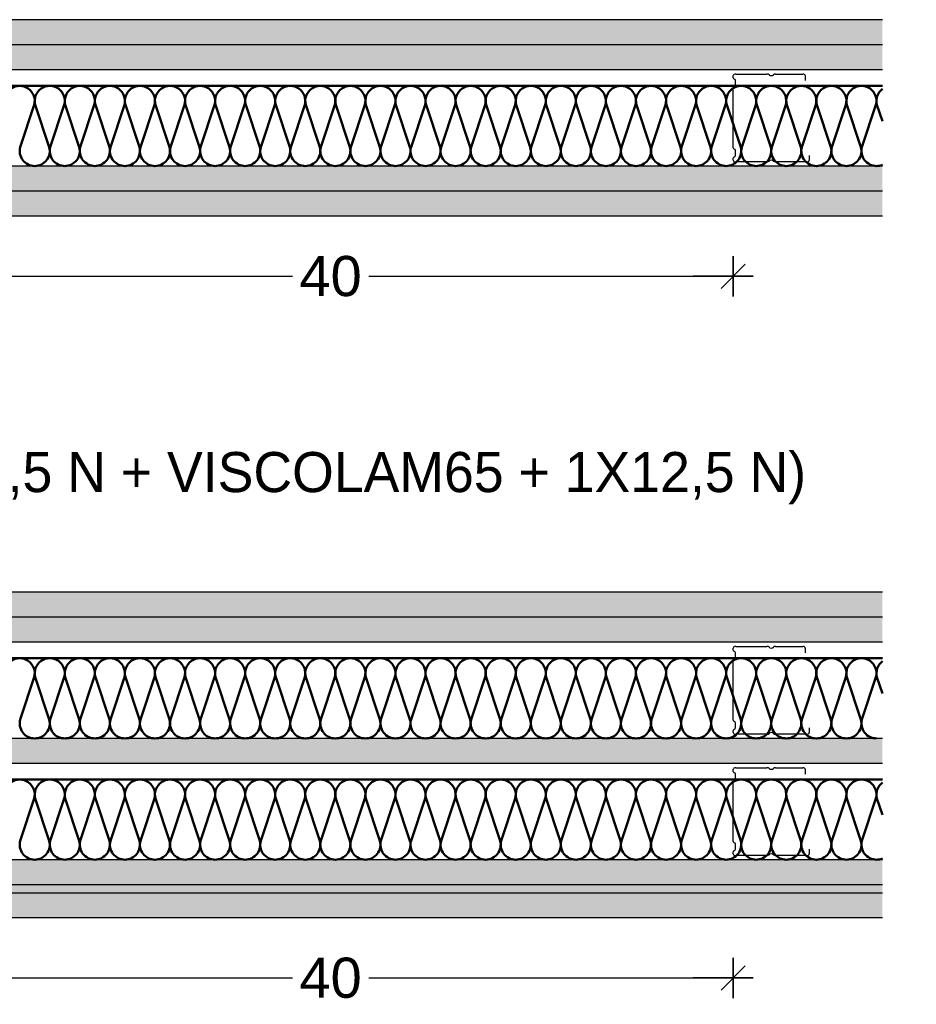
# Model space of a CAD drawing. Header units: metres. Extents: x -1 to 461, y -6 to 31.
# Tile 23 of 25: x 457.759 to 458.206, y 9.389 to 9.88. Entities that reach past the tile are written whole.
import ezdxf

# ---------------------------------------------------------------- set-up
doc = ezdxf.new("R2010")
doc.units = ezdxf.units.M
doc.header["$PDMODE"] = 65
doc.linetypes.add('CONTINUA', pattern=[0])
doc.linetypes.add('PUNKT', pattern=[6.35, 0, -6.35])
doc.layers.add('LEGENDA TABIQUERIA', color=7, linetype='CONTINUA', lineweight=25)
doc.styles.add('ARIAL', font='arial.ttf')
doc.styles.add('Century Gothic', font='txt')
doc.dimstyles.new('DIMSTYLE_3', dxfattribs={"dimtxt": 0.02, "dimasz": 0.02, "dimexe": 0, "dimexo": 1e-06, "dimgap": 0.01, "dimtad": 0, "dimdec": 0, "dimlfac": 100, "dimrnd": 1, "dimzin": 4, "dimdsep": 46, "dimtxsty": 'ARIAL', "dimblk1": 'ALL_ML_STRICH', "dimblk2": 'ALL_ML_STRICH', "dimsah": 1, "dimcen": 0, "dimse1": 1, "dimse2": 1, "dimclrd": 2, "dimclre": 2, "dimclrt": 2, "dimadec": 0, "dimazin": 0, "dimtfac": 1, "dimtdec": 0, "dimtix": 1, "dimtmove": 2, "dimatfit": 3, "dimfxl": 0, "dimtzin": 0, "dimlwd": 0, "dimlwe": 35, "dimarcsym": 0})

# ---------------------------------------------------------------- blocks, each defined once
blk = doc.blocks.new('ALL_ML_STRICH')
at = {"color": 0, "linetype": 'ByBlock', "lineweight": -2}
for p, q in [((0, -0.5), (0, 0.5)), ((-0.3, -0.3), (0.3, 0.3)), ((-1, 0), (0.5, 0))]:
    blk.add_line(p, q, dxfattribs=at)
blk = doc.blocks.new('*D8')
at = {"layer": 'DEFPOINTS', "color": 2, "linetype": 'CONTINUA', "lineweight": 35, "transparency": 33554687}
for p in [(457.7148093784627, 9.835063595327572), (458.1148093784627, 9.836010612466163), (457.7148093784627, 9.75243809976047)]:
    blk.add_point(p, dxfattribs=at)
at = {"layer": 'LEGENDA TABIQUERIA', "color": 2, "linetype": 'CONTINUA', "lineweight": -2, "transparency": 33554687}
for p, q in [((457.7148093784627, 9.75243809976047), (457.8949389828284, 9.75243809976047)), ((457.9329389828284, 9.75243809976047), (458.1148093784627, 9.75243809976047))]:
    blk.add_line(p, q, dxfattribs=at)
at = {"layer": 'LEGENDA TABIQUERIA', "color": 2, "linetype": 'CONTINUA', "lineweight": 35, "transparency": 33554687, "xscale": 0.02, "yscale": 0.02, "zscale": 0.02, "rotation": 180}
blk.add_blockref('ALL_ML_STRICH', (457.7148093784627, 9.75243809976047), dxfattribs=at)
at = {"layer": 'LEGENDA TABIQUERIA', "color": 2, "linetype": 'CONTINUA', "lineweight": 35, "transparency": 33554687, "xscale": 0.02, "yscale": 0.02, "zscale": 0.02}
blk.add_blockref('ALL_ML_STRICH', (458.1148093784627, 9.75243809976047), dxfattribs=at)
at = {"layer": 'LEGENDA TABIQUERIA', "color": 2, "linetype": 'CONTINUA', "lineweight": 35, "transparency": 33554687, "insert": (457.9139389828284, 9.752438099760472), "char_height": 0.02, "width": 0.04, "attachment_point": 5, "style": 'ARIAL'}
blk.add_mtext('\\A1;{40}', dxfattribs=at)
blk = doc.blocks.new('*D10')
at = {"layer": 'DEFPOINTS', "color": 2, "linetype": 'CONTINUA', "lineweight": 35, "transparency": 33554687}
for p in [(457.7148093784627, 9.485063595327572), (458.1148093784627, 9.486010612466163), (457.7148093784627, 9.40243809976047)]:
    blk.add_point(p, dxfattribs=at)
at = {"layer": 'LEGENDA TABIQUERIA', "color": 2, "linetype": 'CONTINUA', "lineweight": -2, "transparency": 33554687}
for p, q in [((457.7148093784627, 9.40243809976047), (457.8949389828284, 9.40243809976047)), ((457.9329389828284, 9.40243809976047), (458.1148093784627, 9.40243809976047))]:
    blk.add_line(p, q, dxfattribs=at)
at = {"layer": 'LEGENDA TABIQUERIA', "color": 2, "linetype": 'CONTINUA', "lineweight": 35, "transparency": 33554687, "xscale": 0.02, "yscale": 0.02, "zscale": 0.02, "rotation": 180}
blk.add_blockref('ALL_ML_STRICH', (457.7148093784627, 9.40243809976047), dxfattribs=at)
at = {"layer": 'LEGENDA TABIQUERIA', "color": 2, "linetype": 'CONTINUA', "lineweight": 35, "transparency": 33554687, "xscale": 0.02, "yscale": 0.02, "zscale": 0.02}
blk.add_blockref('ALL_ML_STRICH', (458.1148093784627, 9.40243809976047), dxfattribs=at)
at = {"layer": 'LEGENDA TABIQUERIA', "color": 2, "linetype": 'CONTINUA', "lineweight": 35, "transparency": 33554687, "insert": (457.9139389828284, 9.402438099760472), "char_height": 0.02, "width": 0.04, "attachment_point": 5, "style": 'ARIAL'}
blk.add_mtext('\\A1;{40}', dxfattribs=at)

msp = doc.modelspace()

# ---------------------------------------------------------------- hatches: boundary and pattern name
at = {"layer": 'LEGENDA TABIQUERIA', "linetype": 'CONTINUA', "lineweight": 25, "true_color": 0xc4ffff, "transparency": 33554687}
for points in [[(457.2383459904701, 9.867938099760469), (458.1892727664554, 9.867938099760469), (458.1892727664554, 9.88043809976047), (457.2383459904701, 9.88043809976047)], [(457.2383459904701, 9.85543809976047), (458.1892727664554, 9.85543809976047), (458.1892727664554, 9.867938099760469), (457.2383459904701, 9.867938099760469)], [(457.2383459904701, 9.80743809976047), (457.2383459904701, 9.79493809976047), (458.1892727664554, 9.79493809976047), (458.1892727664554, 9.80743809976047)], [(457.2383459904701, 9.79493809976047), (457.2383459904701, 9.78243809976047), (458.1892727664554, 9.78243809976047), (458.1892727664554, 9.79493809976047)], [(457.2383459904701, 9.58243809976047), (458.1892727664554, 9.58243809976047), (458.1892727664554, 9.59493809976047), (457.2383459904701, 9.59493809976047)], [(457.2383459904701, 9.569938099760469), (458.1892727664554, 9.569938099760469), (458.1892727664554, 9.58243809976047), (457.2383459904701, 9.58243809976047)], [(457.2383459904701, 9.46143809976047), (457.2383459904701, 9.44893809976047), (458.1892727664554, 9.44893809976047), (458.1892727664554, 9.46143809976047)], [(457.2383459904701, 9.444938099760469), (457.2383459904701, 9.43243809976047), (458.1892727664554, 9.43243809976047), (458.1892727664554, 9.444938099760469)]]:
    msp.add_hatch(color=7, dxfattribs=at).paths.add_polyline_path(points)
at = {"layer": 'LEGENDA TABIQUERIA', "linetype": 'PUNKT', "lineweight": 25, "true_color": 0xc4ffff, "transparency": 33554687}
msp.add_hatch(color=7, dxfattribs=at).paths.add_polyline_path([(457.2383459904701, 9.50943809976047), (458.1892727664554, 9.50943809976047), (458.1892727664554, 9.521938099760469), (457.2383459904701, 9.521938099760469)])
at = {"layer": 'LEGENDA TABIQUERIA', "linetype": 'CONTINUA', "lineweight": 25, "transparency": 33554687}
msp.add_hatch(color=220, dxfattribs=at).paths.add_polyline_path([(457.2383459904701, 9.44893809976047), (457.2383459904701, 9.444938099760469), (458.1892727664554, 9.444938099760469), (458.1892727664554, 9.44893809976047)])

# ---------------------------------------------------------------- linework, layer by layer
at = {"layer": 'LEGENDA TABIQUERIA', "color": 7, "linetype": 'CONTINUA', "lineweight": 25, "transparency": 33554687}
for p, q in [((458.1892727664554, 9.88043809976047), (457.2383459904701, 9.88043809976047)), ((458.1892727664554, 9.867938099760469), (457.2383459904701, 9.867938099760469)), ((458.1892727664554, 9.85543809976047), (457.2383459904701, 9.85543809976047)), ((458.1148093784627, 9.851497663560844), (458.1148093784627, 9.852523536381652)), ((458.1160593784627, 9.853344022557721), (458.1316443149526, 9.853344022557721)), ((458.1359744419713, 9.853344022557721), (458.1495544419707, 9.853344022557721)), ((458.1508044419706, 9.852523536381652), (458.1508044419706, 9.850140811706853)), ((458.1158973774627, 9.847636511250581), (458.1158973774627, 9.850143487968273)), ((458.1148093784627, 9.816593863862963), (458.1148093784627, 9.846282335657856)), ((458.1158973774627, 9.812732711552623), (458.1158973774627, 9.815239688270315)), ((458.1528093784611, 9.812735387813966), (458.1528093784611, 9.810352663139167)), ((458.1148093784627, 9.810352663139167), (458.1148093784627, 9.811378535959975)), ((458.1316443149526, 9.809532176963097), (458.1160593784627, 9.809532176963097)), ((458.1515593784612, 9.809532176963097), (458.1359744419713, 9.809532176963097)), ((458.1892727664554, 9.80743809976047), (457.2383459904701, 9.80743809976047)), ((458.1892727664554, 9.79493809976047), (457.2383459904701, 9.79493809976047)), ((458.1892727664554, 9.78243809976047), (457.2383459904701, 9.78243809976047)), ((458.1892727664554, 9.59493809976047), (457.2383459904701, 9.59493809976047)), ((458.1892727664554, 9.58243809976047), (457.2383459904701, 9.58243809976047)), ((458.1892727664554, 9.569938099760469), (457.2383459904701, 9.569938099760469)), ((458.1160593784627, 9.567844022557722), (458.1316443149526, 9.567844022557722)), ((458.1359744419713, 9.567844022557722), (458.1495544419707, 9.567844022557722)), ((458.1148093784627, 9.565997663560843), (458.1148093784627, 9.567023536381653)), ((458.1158973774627, 9.56213651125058), (458.1158973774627, 9.564643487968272)), ((458.1508044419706, 9.567023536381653), (458.1508044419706, 9.564640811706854)), ((458.1148093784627, 9.531093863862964), (458.1148093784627, 9.560782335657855)), ((458.1158973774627, 9.527232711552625), (458.1158973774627, 9.529739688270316)), ((458.1148093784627, 9.524852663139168), (458.1148093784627, 9.525878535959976)), ((458.1316443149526, 9.524032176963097), (458.1160593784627, 9.524032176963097)), ((458.1515593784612, 9.524032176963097), (458.1359744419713, 9.524032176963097)), ((458.1528093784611, 9.527235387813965), (458.1528093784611, 9.524852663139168)), ((458.1892727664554, 9.521938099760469), (457.2383459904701, 9.521938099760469)), ((458.1892727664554, 9.50943809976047), (457.2383459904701, 9.50943809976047)), ((458.1148093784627, 9.505497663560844), (458.1148093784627, 9.506523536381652)), ((458.1158973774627, 9.501636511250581), (458.1158973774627, 9.504143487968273)), ((458.1160593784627, 9.50734402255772), (458.1316443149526, 9.50734402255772)), ((458.1359744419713, 9.50734402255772), (458.1495544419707, 9.50734402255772)), ((458.1508044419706, 9.506523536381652), (458.1508044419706, 9.504140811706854)), ((458.1148093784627, 9.470593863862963), (458.1148093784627, 9.500282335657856)), ((458.1158973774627, 9.466732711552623), (458.1158973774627, 9.469239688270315)), ((458.1148093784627, 9.464352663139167), (458.1148093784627, 9.465378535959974)), ((458.1528093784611, 9.466735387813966), (458.1528093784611, 9.464352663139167)), ((458.1892727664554, 9.46143809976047), (457.2383459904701, 9.46143809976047)), ((458.1316443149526, 9.463532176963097), (458.1160593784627, 9.463532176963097)), ((458.1515593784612, 9.463532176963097), (458.1359744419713, 9.463532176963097)), ((458.1892727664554, 9.44893809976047), (457.2383459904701, 9.44893809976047)), ((457.2383459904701, 9.444938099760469), (458.1892727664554, 9.444938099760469)), ((458.1892727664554, 9.43243809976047), (457.2383459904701, 9.43243809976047))]:
    msp.add_line(p, q, dxfattribs=at)
at = {"layer": 'LEGENDA TABIQUERIA', "color": 7, "linetype": 'PUNKT', "lineweight": 25, "transparency": 33554687}
for p, q in [((457.2383459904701, 9.84846804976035), (458.1892727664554, 9.84846804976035)), ((457.2383459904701, 9.844648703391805), (458.1892727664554, 9.844648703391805)), ((457.2383459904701, 9.818227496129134), (458.1892727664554, 9.818227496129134)), ((457.2383459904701, 9.81440814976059), (458.1892727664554, 9.81440814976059)), ((457.2383459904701, 9.56296804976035), (458.1892727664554, 9.56296804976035)), ((457.2383459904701, 9.559148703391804), (458.1892727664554, 9.559148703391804)), ((457.2383459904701, 9.532727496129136), (458.1892727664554, 9.532727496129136)), ((457.2383459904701, 9.52890814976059), (458.1892727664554, 9.52890814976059)), ((457.2383459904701, 9.502468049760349), (458.1892727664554, 9.502468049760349)), ((457.2383459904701, 9.498648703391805), (458.1892727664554, 9.498648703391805)), ((457.2383459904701, 9.472227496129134), (458.1892727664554, 9.472227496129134)), ((457.2383459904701, 9.46840814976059), (458.1892727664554, 9.46840814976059))]:
    msp.add_line(p, q, dxfattribs=at)
at = {"layer": 'LEGENDA TABIQUERIA', "color": 202, "linetype": 'CONTINUA', "lineweight": 50, "transparency": 33554687}
for p, q in [((458.1892727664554, 9.84743809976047), (457.2383459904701, 9.84743809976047)), ((457.7590649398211, 9.816879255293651), (457.7660538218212, 9.837996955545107)), ((457.7665649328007, 9.837996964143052), (457.7735538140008, 9.816879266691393)), ((457.7740649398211, 9.816879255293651), (457.7810538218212, 9.837996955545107)), ((457.7815649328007, 9.837996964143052), (457.7885538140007, 9.816879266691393)), ((457.7890649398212, 9.816879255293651), (457.7960538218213, 9.837996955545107)), ((457.7965649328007, 9.837996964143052), (457.8035538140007, 9.816879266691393)), ((457.8040649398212, 9.816879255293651), (457.8110538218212, 9.837996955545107)), ((457.8115649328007, 9.837996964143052), (457.8185538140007, 9.816879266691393)), ((457.8190649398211, 9.816879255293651), (457.8260538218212, 9.837996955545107)), ((457.8265649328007, 9.837996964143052), (457.8335538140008, 9.816879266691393)), ((457.8340649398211, 9.816879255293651), (457.8410538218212, 9.837996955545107)), ((457.8415649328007, 9.837996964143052), (457.8485538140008, 9.816879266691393)), ((457.8490649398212, 9.816879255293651), (457.8560538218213, 9.837996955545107)), ((457.8565649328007, 9.837996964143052), (457.8635538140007, 9.816879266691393)), ((457.8640649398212, 9.816879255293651), (457.8710538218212, 9.837996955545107)), ((457.8715649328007, 9.837996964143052), (457.8785538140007, 9.816879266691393)), ((457.8790649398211, 9.816879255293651), (457.8860538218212, 9.837996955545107)), ((457.8865649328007, 9.837996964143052), (457.8935538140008, 9.816879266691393)), ((457.8940649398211, 9.816879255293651), (457.9010538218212, 9.837996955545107)), ((457.9015649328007, 9.837996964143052), (457.9085538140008, 9.816879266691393)), ((457.9090649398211, 9.816879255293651), (457.9160538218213, 9.837996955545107)), ((457.9165649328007, 9.837996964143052), (457.9235538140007, 9.816879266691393)), ((457.9240649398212, 9.816879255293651), (457.9310538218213, 9.837996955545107)), ((457.9315649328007, 9.837996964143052), (457.9385538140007, 9.816879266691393)), ((457.9390649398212, 9.816879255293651), (457.9460538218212, 9.837996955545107)), ((457.9465649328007, 9.837996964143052), (457.9535538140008, 9.816879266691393)), ((457.9540649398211, 9.816879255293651), (457.9610538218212, 9.837996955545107)), ((457.9615649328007, 9.837996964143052), (457.9685538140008, 9.816879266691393)), ((457.9690649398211, 9.816879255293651), (457.9760538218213, 9.837996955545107)), ((457.9765649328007, 9.837996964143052), (457.9835538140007, 9.816879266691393)), ((457.9840649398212, 9.816879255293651), (457.9910538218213, 9.837996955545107)), ((457.9915649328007, 9.837996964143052), (457.9985538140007, 9.816879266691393)), ((457.9990649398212, 9.816879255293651), (458.0060538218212, 9.837996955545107)), ((458.0065649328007, 9.837996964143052), (458.0135538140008, 9.816879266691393)), ((458.0140649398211, 9.816879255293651), (458.0210538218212, 9.837996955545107)), ((458.0215649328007, 9.837996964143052), (458.0285538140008, 9.816879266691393)), ((458.0290649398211, 9.816879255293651), (458.0360538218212, 9.837996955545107)), ((458.0365649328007, 9.837996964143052), (458.0435538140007, 9.816879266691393)), ((458.0440649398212, 9.816879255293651), (458.0510538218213, 9.837996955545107)), ((458.0515649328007, 9.837996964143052), (458.0585538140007, 9.816879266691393)), ((458.0590649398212, 9.816879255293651), (458.0660538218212, 9.837996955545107)), ((458.0665649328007, 9.837996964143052), (458.0735538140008, 9.816879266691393)), ((458.0740649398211, 9.816879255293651), (458.0810538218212, 9.837996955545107)), ((458.0815649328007, 9.837996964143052), (458.0885538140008, 9.816879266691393)), ((458.0890649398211, 9.816879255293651), (458.0960538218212, 9.837996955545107)), ((458.0965649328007, 9.837996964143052), (458.1035538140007, 9.816879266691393)), ((458.1040649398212, 9.816879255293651), (458.1110538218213, 9.837996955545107)), ((458.1115649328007, 9.837996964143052), (458.1185538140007, 9.816879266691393)), ((458.1190649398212, 9.816879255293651), (458.1260538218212, 9.837996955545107)), ((458.1265649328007, 9.837996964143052), (458.1335538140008, 9.816879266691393)), ((458.1340649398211, 9.816879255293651), (458.1410538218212, 9.837996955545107)), ((458.1415649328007, 9.837996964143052), (458.1485538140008, 9.816879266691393)), ((458.1490649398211, 9.816879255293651), (458.1560538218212, 9.837996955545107)), ((458.1565649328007, 9.837996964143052), (458.1635538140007, 9.816879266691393)), ((458.1640649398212, 9.816879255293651), (458.1710538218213, 9.837996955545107)), ((458.1715649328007, 9.837996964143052), (458.1785538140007, 9.816879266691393)), ((458.1790649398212, 9.816879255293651), (458.1860538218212, 9.837996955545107)), ((458.1865649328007, 9.837996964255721), (458.1892727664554, 9.829814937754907)), ((458.1892727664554, 9.56193809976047), (457.2383459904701, 9.56193809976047)), ((457.7590649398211, 9.53137925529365), (457.7660538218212, 9.552496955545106)), ((457.7665649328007, 9.552496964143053), (457.7735538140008, 9.531379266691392)), ((457.7740649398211, 9.53137925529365), (457.7810538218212, 9.552496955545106)), ((457.7815649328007, 9.552496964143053), (457.7885538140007, 9.531379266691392)), ((457.7890649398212, 9.53137925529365), (457.7960538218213, 9.552496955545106)), ((457.7965649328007, 9.552496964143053), (457.8035538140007, 9.531379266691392)), ((457.8040649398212, 9.53137925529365), (457.8110538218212, 9.552496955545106)), ((457.8115649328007, 9.552496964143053), (457.8185538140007, 9.531379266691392)), ((457.8190649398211, 9.53137925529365), (457.8260538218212, 9.552496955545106)), ((457.8265649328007, 9.552496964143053), (457.8335538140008, 9.531379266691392)), ((457.8340649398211, 9.53137925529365), (457.8410538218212, 9.552496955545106)), ((457.8415649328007, 9.552496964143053), (457.8485538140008, 9.531379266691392)), ((457.8490649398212, 9.53137925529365), (457.8560538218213, 9.552496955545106)), ((457.8565649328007, 9.552496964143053), (457.8635538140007, 9.531379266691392)), ((457.8640649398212, 9.53137925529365), (457.8710538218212, 9.552496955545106)), ((457.8715649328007, 9.552496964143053), (457.8785538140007, 9.531379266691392)), ((457.8790649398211, 9.53137925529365), (457.8860538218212, 9.552496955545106)), ((457.8865649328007, 9.552496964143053), (457.8935538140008, 9.531379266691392)), ((457.8940649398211, 9.53137925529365), (457.9010538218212, 9.552496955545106)), ((457.9015649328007, 9.552496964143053), (457.9085538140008, 9.531379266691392)), ((457.9090649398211, 9.53137925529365), (457.9160538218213, 9.552496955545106)), ((457.9165649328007, 9.552496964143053), (457.9235538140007, 9.531379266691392)), ((457.9240649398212, 9.53137925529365), (457.9310538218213, 9.552496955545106)), ((457.9315649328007, 9.552496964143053), (457.9385538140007, 9.531379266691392)), ((457.9390649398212, 9.53137925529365), (457.9460538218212, 9.552496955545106)), ((457.9465649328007, 9.552496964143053), (457.9535538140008, 9.531379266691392)), ((457.9540649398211, 9.53137925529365), (457.9610538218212, 9.552496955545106)), ((457.9615649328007, 9.552496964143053), (457.9685538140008, 9.531379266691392)), ((457.9690649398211, 9.53137925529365), (457.9760538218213, 9.552496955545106)), ((457.9765649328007, 9.552496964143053), (457.9835538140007, 9.531379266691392)), ((457.9840649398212, 9.53137925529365), (457.9910538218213, 9.552496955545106)), ((457.9915649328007, 9.552496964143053), (457.9985538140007, 9.531379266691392)), ((457.9990649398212, 9.53137925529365), (458.0060538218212, 9.552496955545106)), ((458.0065649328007, 9.552496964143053), (458.0135538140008, 9.531379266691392)), ((458.0140649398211, 9.53137925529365), (458.0210538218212, 9.552496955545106)), ((458.0215649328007, 9.552496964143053), (458.0285538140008, 9.531379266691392)), ((458.0290649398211, 9.53137925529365), (458.0360538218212, 9.552496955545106)), ((458.0365649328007, 9.552496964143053), (458.0435538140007, 9.531379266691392)), ((458.0440649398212, 9.53137925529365), (458.0510538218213, 9.552496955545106)), ((458.0515649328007, 9.552496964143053), (458.0585538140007, 9.531379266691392)), ((458.0590649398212, 9.53137925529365), (458.0660538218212, 9.552496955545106)), ((458.0665649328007, 9.552496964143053), (458.0735538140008, 9.531379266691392)), ((458.0740649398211, 9.53137925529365), (458.0810538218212, 9.552496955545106)), ((458.0815649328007, 9.552496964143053), (458.0885538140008, 9.531379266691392)), ((458.0890649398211, 9.53137925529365), (458.0960538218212, 9.552496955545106)), ((458.0965649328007, 9.552496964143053), (458.1035538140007, 9.531379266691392)), ((458.1040649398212, 9.53137925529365), (458.1110538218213, 9.552496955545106)), ((458.1115649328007, 9.552496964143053), (458.1185538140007, 9.531379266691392)), ((458.1190649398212, 9.53137925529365), (458.1260538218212, 9.552496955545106)), ((458.1265649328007, 9.552496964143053), (458.1335538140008, 9.531379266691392)), ((458.1340649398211, 9.53137925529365), (458.1410538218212, 9.552496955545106)), ((458.1415649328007, 9.552496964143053), (458.1485538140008, 9.531379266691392)), ((458.1490649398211, 9.53137925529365), (458.1560538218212, 9.552496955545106)), ((458.1565649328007, 9.552496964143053), (458.1635538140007, 9.531379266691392)), ((458.1640649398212, 9.53137925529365), (458.1710538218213, 9.552496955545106)), ((458.1715649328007, 9.552496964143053), (458.1785538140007, 9.531379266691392)), ((458.1790649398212, 9.53137925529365), (458.1860538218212, 9.552496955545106)), ((458.1865649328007, 9.55249696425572), (458.1892727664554, 9.544314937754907)), ((458.1892727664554, 9.50143809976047), (457.2383459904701, 9.50143809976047)), ((457.7590649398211, 9.470879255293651), (457.7660538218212, 9.491996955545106)), ((457.7665649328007, 9.491996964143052), (457.7735538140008, 9.470879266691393)), ((457.7740649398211, 9.470879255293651), (457.7810538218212, 9.491996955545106)), ((457.7815649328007, 9.491996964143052), (457.7885538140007, 9.470879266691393)), ((457.7890649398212, 9.470879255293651), (457.7960538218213, 9.491996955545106)), ((457.7965649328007, 9.491996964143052), (457.8035538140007, 9.470879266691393)), ((457.8040649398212, 9.470879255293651), (457.8110538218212, 9.491996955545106)), ((457.8115649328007, 9.491996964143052), (457.8185538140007, 9.470879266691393)), ((457.8190649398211, 9.470879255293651), (457.8260538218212, 9.491996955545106)), ((457.8265649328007, 9.491996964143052), (457.8335538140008, 9.470879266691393)), ((457.8340649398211, 9.470879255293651), (457.8410538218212, 9.491996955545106)), ((457.8415649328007, 9.491996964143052), (457.8485538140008, 9.470879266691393)), ((457.8490649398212, 9.470879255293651), (457.8560538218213, 9.491996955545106)), ((457.8565649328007, 9.491996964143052), (457.8635538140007, 9.470879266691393)), ((457.8640649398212, 9.470879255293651), (457.8710538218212, 9.491996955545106)), ((457.8715649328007, 9.491996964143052), (457.8785538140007, 9.470879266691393)), ((457.8790649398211, 9.470879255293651), (457.8860538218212, 9.491996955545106)), ((457.8865649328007, 9.491996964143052), (457.8935538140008, 9.470879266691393)), ((457.8940649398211, 9.470879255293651), (457.9010538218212, 9.491996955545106)), ((457.9015649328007, 9.491996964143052), (457.9085538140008, 9.470879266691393)), ((457.9090649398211, 9.470879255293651), (457.9160538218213, 9.491996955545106)), ((457.9165649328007, 9.491996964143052), (457.9235538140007, 9.470879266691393)), ((457.9240649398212, 9.470879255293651), (457.9310538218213, 9.491996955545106)), ((457.9315649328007, 9.491996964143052), (457.9385538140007, 9.470879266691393)), ((457.9390649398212, 9.470879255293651), (457.9460538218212, 9.491996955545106)), ((457.9465649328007, 9.491996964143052), (457.9535538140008, 9.470879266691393)), ((457.9540649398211, 9.470879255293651), (457.9610538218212, 9.491996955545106)), ((457.9615649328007, 9.491996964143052), (457.9685538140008, 9.470879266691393)), ((457.9690649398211, 9.470879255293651), (457.9760538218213, 9.491996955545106)), ((457.9765649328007, 9.491996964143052), (457.9835538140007, 9.470879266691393)), ((457.9840649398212, 9.470879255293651), (457.9910538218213, 9.491996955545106)), ((457.9915649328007, 9.491996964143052), (457.9985538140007, 9.470879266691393)), ((457.9990649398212, 9.470879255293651), (458.0060538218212, 9.491996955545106)), ((458.0065649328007, 9.491996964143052), (458.0135538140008, 9.470879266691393)), ((458.0140649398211, 9.470879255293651), (458.0210538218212, 9.491996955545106)), ((458.0215649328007, 9.491996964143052), (458.0285538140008, 9.470879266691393)), ((458.0290649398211, 9.470879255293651), (458.0360538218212, 9.491996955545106)), ((458.0365649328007, 9.491996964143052), (458.0435538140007, 9.470879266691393)), ((458.0440649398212, 9.470879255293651), (458.0510538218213, 9.491996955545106)), ((458.0515649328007, 9.491996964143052), (458.0585538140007, 9.470879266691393)), ((458.0590649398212, 9.470879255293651), (458.0660538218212, 9.491996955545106)), ((458.0665649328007, 9.491996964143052), (458.0735538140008, 9.470879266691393)), ((458.0740649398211, 9.470879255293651), (458.0810538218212, 9.491996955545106)), ((458.0815649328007, 9.491996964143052), (458.0885538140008, 9.470879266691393)), ((458.0890649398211, 9.470879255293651), (458.0960538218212, 9.491996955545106)), ((458.0965649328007, 9.491996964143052), (458.1035538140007, 9.470879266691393)), ((458.1040649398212, 9.470879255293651), (458.1110538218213, 9.491996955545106)), ((458.1115649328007, 9.491996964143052), (458.1185538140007, 9.470879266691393)), ((458.1190649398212, 9.470879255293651), (458.1260538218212, 9.491996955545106)), ((458.1265649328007, 9.491996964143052), (458.1335538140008, 9.470879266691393)), ((458.1340649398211, 9.470879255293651), (458.1410538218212, 9.491996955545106)), ((458.1415649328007, 9.491996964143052), (458.1485538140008, 9.470879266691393)), ((458.1490649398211, 9.470879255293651), (458.1560538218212, 9.491996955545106)), ((458.1565649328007, 9.491996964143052), (458.1635538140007, 9.470879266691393)), ((458.1640649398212, 9.470879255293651), (458.1710538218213, 9.491996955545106)), ((458.1715649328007, 9.491996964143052), (458.1785538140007, 9.470879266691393)), ((458.1790649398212, 9.470879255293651), (458.1860538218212, 9.491996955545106)), ((458.1865649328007, 9.491996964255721), (458.1892727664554, 9.483814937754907))]:
    msp.add_line(p, q, dxfattribs=at)
for centre, start, end in [((457.7588093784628, 9.839938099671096), 344.99998999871, 194.9999420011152), ((457.7738093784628, 9.839938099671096), 344.99998999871, 194.9999420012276), ((457.7888093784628, 9.839938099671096), 344.99998999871, 194.9999420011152), ((457.8038093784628, 9.839938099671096), 344.99998999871, 194.9999420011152), ((457.8188093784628, 9.839938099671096), 344.99998999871, 194.9999420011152), ((457.8338093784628, 9.839938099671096), 344.99998999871, 194.9999420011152), ((457.8488093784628, 9.839938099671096), 344.99998999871, 194.9999420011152), ((457.8638093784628, 9.839938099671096), 344.99998999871, 194.9999420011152), ((457.8788093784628, 9.839938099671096), 344.99998999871, 194.9999420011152), ((457.8938093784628, 9.839938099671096), 344.99998999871, 194.9999420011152), ((457.9088093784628, 9.839938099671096), 344.99998999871, 194.9999420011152), ((457.9238093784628, 9.839938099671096), 344.99998999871, 194.9999420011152), ((457.9388093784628, 9.839938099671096), 344.99998999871, 194.9999420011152), ((457.9538093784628, 9.839938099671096), 344.99998999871, 194.9999420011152), ((457.9688093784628, 9.839938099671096), 344.9999899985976, 194.9999420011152), ((457.9838093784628, 9.839938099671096), 344.99998999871, 194.9999420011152), ((457.9988093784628, 9.839938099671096), 344.99998999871, 194.9999420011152), ((458.0138093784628, 9.839938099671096), 344.99998999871, 194.9999420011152), ((458.0288093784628, 9.839938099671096), 344.99998999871, 194.9999420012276), ((458.0438093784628, 9.839938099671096), 344.99998999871, 194.9999420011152), ((458.0588093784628, 9.839938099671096), 344.99998999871, 194.9999420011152), ((458.0738093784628, 9.839938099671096), 344.99998999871, 194.9999420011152), ((458.0888093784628, 9.839938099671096), 344.99998999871, 194.9999420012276), ((458.1038093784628, 9.839938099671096), 344.99998999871, 194.9999420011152), ((458.1188093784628, 9.839938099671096), 344.99998999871, 194.9999420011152), ((458.1338093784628, 9.839938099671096), 344.99998999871, 194.9999420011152), ((458.1488093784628, 9.839938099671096), 344.99998999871, 194.9999420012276), ((458.1638093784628, 9.839938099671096), 344.99998999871, 194.9999420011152), ((458.1788093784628, 9.839938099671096), 344.99998999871, 194.9999420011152), ((458.1938093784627, 9.83993809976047), 127.2203224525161, 194.9999419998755), ((457.7663093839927, 9.814938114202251), 165.0000139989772, 269.9999800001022), ((457.7663093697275, 9.814938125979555), 269.9999799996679, 14.99998299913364), ((457.7813093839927, 9.814938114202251), 165.0000139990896, 269.9999799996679), ((457.7813093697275, 9.814938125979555), 269.9999799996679, 14.99998299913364), ((457.7963093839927, 9.814938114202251), 165.0000139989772, 269.9999799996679), ((457.7963093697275, 9.814938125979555), 269.9999800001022, 14.99998299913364), ((457.8113093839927, 9.814938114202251), 165.0000139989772, 269.9999800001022), ((457.8113093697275, 9.814938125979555), 269.9999800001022, 14.99998299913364), ((457.8263093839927, 9.814938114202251), 165.0000139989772, 269.9999800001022), ((457.8263093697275, 9.814938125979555), 269.9999799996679, 14.99998299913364), ((457.8413093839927, 9.814938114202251), 165.0000139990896, 269.9999799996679), ((457.8413093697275, 9.814938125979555), 269.9999799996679, 14.99998299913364), ((457.8563093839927, 9.814938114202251), 165.0000139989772, 269.9999799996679), ((457.8563093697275, 9.814938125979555), 269.9999800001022, 14.99998299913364), ((457.8713093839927, 9.814938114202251), 165.0000139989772, 269.9999800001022), ((457.8713093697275, 9.814938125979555), 269.9999800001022, 14.99998299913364), ((457.8863093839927, 9.814938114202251), 165.0000139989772, 269.9999800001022), ((457.8863093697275, 9.814938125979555), 269.9999800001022, 14.99998299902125), ((457.9013093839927, 9.814938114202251), 165.0000139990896, 269.9999799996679), ((457.9013093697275, 9.814938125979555), 269.9999799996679, 14.99998299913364), ((457.9163093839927, 9.814938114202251), 165.0000139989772, 269.9999799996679), ((457.9163093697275, 9.814938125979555), 269.9999800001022, 14.99998299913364), ((457.9313093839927, 9.814938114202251), 165.0000139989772, 269.9999800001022), ((457.9313093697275, 9.814938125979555), 269.9999800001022, 14.99998299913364), ((457.9463093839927, 9.814938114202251), 165.0000139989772, 269.9999800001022), ((457.9463093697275, 9.814938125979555), 269.9999800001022, 14.99998299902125), ((457.9613093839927, 9.814938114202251), 165.0000139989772, 269.9999800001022), ((457.9613093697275, 9.814938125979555), 269.9999799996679, 14.99998299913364), ((457.9763093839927, 9.814938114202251), 165.0000139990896, 269.9999799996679), ((457.9763093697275, 9.814938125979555), 269.9999799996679, 14.99998299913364), ((457.9913093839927, 9.814938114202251), 165.0000139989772, 269.9999800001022), ((457.9913093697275, 9.814938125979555), 269.9999800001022, 14.99998299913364), ((458.0063093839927, 9.814938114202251), 165.0000139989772, 269.9999800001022), ((458.0063093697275, 9.814938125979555), 269.9999800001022, 14.99998299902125), ((458.0213093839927, 9.814938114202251), 165.0000139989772, 269.9999800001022), ((458.0213093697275, 9.814938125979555), 269.9999799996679, 14.99998299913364), ((458.0363093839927, 9.814938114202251), 165.0000139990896, 269.9999799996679), ((458.0363093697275, 9.814938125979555), 269.9999799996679, 14.99998299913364), ((458.0513093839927, 9.814938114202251), 165.0000139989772, 269.9999799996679), ((458.0513093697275, 9.814938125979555), 269.9999800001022, 14.99998299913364), ((458.0663093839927, 9.814938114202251), 165.0000139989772, 269.9999800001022), ((458.0663093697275, 9.814938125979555), 269.9999800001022, 14.99998299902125), ((458.0813093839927, 9.814938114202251), 165.0000139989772, 269.9999800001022), ((458.0813093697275, 9.814938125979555), 269.9999799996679, 14.99998299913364), ((458.0963093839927, 9.814938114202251), 165.0000139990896, 269.9999799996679), ((458.0963093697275, 9.814938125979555), 269.9999799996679, 14.99998299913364), ((458.1113093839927, 9.814938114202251), 165.0000139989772, 269.9999799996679), ((458.1113093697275, 9.814938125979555), 269.9999800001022, 14.99998299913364), ((458.1263093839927, 9.814938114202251), 165.0000139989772, 269.9999800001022), ((458.1263093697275, 9.814938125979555), 269.9999800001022, 14.99998299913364), ((458.1413093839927, 9.814938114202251), 165.0000139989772, 269.9999800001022), ((458.1413093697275, 9.814938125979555), 269.9999799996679, 14.99998299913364), ((458.1563093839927, 9.814938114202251), 165.0000139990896, 269.9999799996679), ((458.1563093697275, 9.814938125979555), 269.9999799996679, 14.99998299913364), ((458.1713093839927, 9.814938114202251), 165.0000139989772, 269.9999799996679), ((458.1713093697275, 9.814938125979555), 269.9999800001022, 14.99998299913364), ((458.1863093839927, 9.814938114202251), 165.0000139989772, 269.9999800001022), ((458.1863093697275, 9.814938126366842), 269.9999800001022, 293.2734311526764), ((457.7588093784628, 9.554438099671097), 344.9999899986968, 194.9999420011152), ((457.7738093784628, 9.554438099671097), 344.9999899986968, 194.9999420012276), ((457.7888093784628, 9.554438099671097), 344.9999899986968, 194.9999420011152), ((457.8038093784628, 9.554438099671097), 344.9999899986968, 194.9999420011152), ((457.8188093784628, 9.554438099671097), 344.9999899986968, 194.9999420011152), ((457.8338093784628, 9.554438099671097), 344.9999899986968, 194.9999420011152), ((457.8488093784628, 9.554438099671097), 344.9999899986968, 194.9999420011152), ((457.8638093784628, 9.554438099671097), 344.9999899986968, 194.9999420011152), ((457.8788093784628, 9.554438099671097), 344.9999899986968, 194.9999420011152), ((457.8938093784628, 9.554438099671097), 344.9999899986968, 194.9999420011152), ((457.9088093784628, 9.554438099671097), 344.9999899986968, 194.9999420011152), ((457.9238093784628, 9.554438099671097), 344.9999899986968, 194.9999420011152), ((457.9388093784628, 9.554438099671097), 344.9999899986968, 194.9999420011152), ((457.9538093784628, 9.554438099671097), 344.9999899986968, 194.9999420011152), ((457.9688093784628, 9.554438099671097), 344.9999899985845, 194.9999420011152), ((457.9838093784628, 9.554438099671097), 344.9999899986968, 194.9999420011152), ((457.9988093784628, 9.554438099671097), 344.9999899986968, 194.9999420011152), ((458.0138093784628, 9.554438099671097), 344.9999899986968, 194.9999420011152), ((458.0288093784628, 9.554438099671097), 344.9999899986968, 194.9999420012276), ((458.0438093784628, 9.554438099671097), 344.9999899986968, 194.9999420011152), ((458.0588093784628, 9.554438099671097), 344.9999899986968, 194.9999420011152), ((458.0738093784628, 9.554438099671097), 344.9999899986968, 194.9999420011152), ((458.0888093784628, 9.554438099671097), 344.9999899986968, 194.9999420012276), ((458.1038093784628, 9.554438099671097), 344.9999899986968, 194.9999420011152), ((458.1188093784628, 9.554438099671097), 344.9999899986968, 194.9999420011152), ((458.1338093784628, 9.554438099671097), 344.9999899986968, 194.9999420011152), ((458.1488093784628, 9.554438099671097), 344.9999899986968, 194.9999420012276), ((458.1638093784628, 9.554438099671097), 344.9999899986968, 194.9999420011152), ((458.1788093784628, 9.554438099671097), 344.9999899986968, 194.9999420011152), ((458.1938093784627, 9.55443809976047), 127.220322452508, 194.9999419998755), ((457.7663093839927, 9.52943811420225), 165.0000139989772, 269.9999800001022), ((457.7663093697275, 9.529438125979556), 269.9999799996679, 14.99998299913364), ((457.7813093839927, 9.52943811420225), 165.0000139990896, 269.9999799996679), ((457.7813093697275, 9.529438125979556), 269.9999799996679, 14.99998299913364), ((457.7963093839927, 9.52943811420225), 165.0000139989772, 269.9999799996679), ((457.7963093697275, 9.529438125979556), 269.9999800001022, 14.99998299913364), ((457.8113093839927, 9.52943811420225), 165.0000139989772, 269.9999800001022), ((457.8113093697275, 9.529438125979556), 269.9999800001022, 14.99998299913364), ((457.8263093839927, 9.52943811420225), 165.0000139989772, 269.9999800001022), ((457.8263093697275, 9.529438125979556), 269.9999799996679, 14.99998299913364), ((457.8413093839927, 9.52943811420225), 165.0000139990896, 269.9999799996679), ((457.8413093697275, 9.529438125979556), 269.9999799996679, 14.99998299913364), ((457.8563093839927, 9.52943811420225), 165.0000139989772, 269.9999799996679), ((457.8563093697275, 9.529438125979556), 269.9999800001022, 14.99998299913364), ((457.8713093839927, 9.52943811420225), 165.0000139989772, 269.9999800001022), ((457.8713093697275, 9.529438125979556), 269.9999800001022, 14.99998299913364), ((457.8863093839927, 9.52943811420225), 165.0000139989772, 269.9999800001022), ((457.8863093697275, 9.529438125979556), 269.9999800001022, 14.99998299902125), ((457.9013093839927, 9.52943811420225), 165.0000139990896, 269.9999799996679), ((457.9013093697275, 9.529438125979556), 269.9999799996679, 14.99998299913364), ((457.9163093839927, 9.52943811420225), 165.0000139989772, 269.9999799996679), ((457.9163093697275, 9.529438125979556), 269.9999800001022, 14.99998299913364), ((457.9313093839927, 9.52943811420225), 165.0000139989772, 269.9999800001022), ((457.9313093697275, 9.529438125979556), 269.9999800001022, 14.99998299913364), ((457.9463093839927, 9.52943811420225), 165.0000139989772, 269.9999800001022), ((457.9463093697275, 9.529438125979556), 269.9999800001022, 14.99998299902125), ((457.9613093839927, 9.52943811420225), 165.0000139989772, 269.9999800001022), ((457.9613093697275, 9.529438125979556), 269.9999799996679, 14.99998299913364), ((457.9763093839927, 9.52943811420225), 165.0000139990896, 269.9999799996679), ((457.9763093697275, 9.529438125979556), 269.9999799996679, 14.99998299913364), ((457.9913093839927, 9.52943811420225), 165.0000139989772, 269.9999800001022), ((457.9913093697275, 9.529438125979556), 269.9999800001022, 14.99998299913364), ((458.0063093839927, 9.52943811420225), 165.0000139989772, 269.9999800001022), ((458.0063093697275, 9.529438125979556), 269.9999800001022, 14.99998299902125), ((458.0213093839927, 9.52943811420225), 165.0000139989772, 269.9999800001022), ((458.0213093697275, 9.529438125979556), 269.9999799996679, 14.99998299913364), ((458.0363093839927, 9.52943811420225), 165.0000139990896, 269.9999799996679), ((458.0363093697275, 9.529438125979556), 269.9999799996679, 14.99998299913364), ((458.0513093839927, 9.52943811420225), 165.0000139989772, 269.9999799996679), ((458.0513093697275, 9.529438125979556), 269.9999800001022, 14.99998299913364), ((458.0663093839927, 9.52943811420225), 165.0000139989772, 269.9999800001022), ((458.0663093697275, 9.529438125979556), 269.9999800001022, 14.99998299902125), ((458.0813093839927, 9.52943811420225), 165.0000139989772, 269.9999800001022), ((458.0813093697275, 9.529438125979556), 269.9999799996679, 14.99998299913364), ((458.0963093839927, 9.52943811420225), 165.0000139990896, 269.9999799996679), ((458.0963093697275, 9.529438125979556), 269.9999799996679, 14.99998299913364), ((458.1113093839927, 9.52943811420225), 165.0000139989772, 269.9999799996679), ((458.1113093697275, 9.529438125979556), 269.9999800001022, 14.99998299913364), ((458.1263093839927, 9.52943811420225), 165.0000139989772, 269.9999800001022), ((458.1263093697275, 9.529438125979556), 269.9999800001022, 14.99998299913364), ((458.1413093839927, 9.52943811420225), 165.0000139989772, 269.9999800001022), ((458.1413093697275, 9.529438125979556), 269.9999799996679, 14.99998299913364), ((458.1563093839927, 9.52943811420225), 165.0000139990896, 269.9999799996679), ((458.1563093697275, 9.529438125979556), 269.9999799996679, 14.99998299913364), ((458.1713093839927, 9.52943811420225), 165.0000139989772, 269.9999799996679), ((458.1713093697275, 9.529438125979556), 269.9999800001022, 14.99998299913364), ((458.1863093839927, 9.52943811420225), 165.0000139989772, 269.9999800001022), ((457.7588093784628, 9.493938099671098), 344.9999899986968, 194.9999420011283), ((457.7738093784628, 9.493938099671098), 344.9999899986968, 194.9999420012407), ((457.7888093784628, 9.493938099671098), 344.9999899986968, 194.9999420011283), ((457.8038093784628, 9.493938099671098), 344.9999899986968, 194.9999420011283), ((457.8188093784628, 9.493938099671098), 344.9999899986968, 194.9999420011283), ((457.8338093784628, 9.493938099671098), 344.9999899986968, 194.9999420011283), ((457.8488093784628, 9.493938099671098), 344.9999899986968, 194.9999420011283), ((457.8638093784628, 9.493938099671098), 344.9999899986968, 194.9999420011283), ((457.8788093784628, 9.493938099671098), 344.9999899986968, 194.9999420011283), ((457.8938093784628, 9.493938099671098), 344.9999899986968, 194.9999420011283), ((457.9088093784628, 9.493938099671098), 344.9999899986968, 194.9999420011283), ((457.9238093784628, 9.493938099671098), 344.9999899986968, 194.9999420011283), ((457.9388093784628, 9.493938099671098), 344.9999899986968, 194.9999420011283), ((457.9538093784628, 9.493938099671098), 344.9999899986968, 194.9999420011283), ((457.9688093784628, 9.493938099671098), 344.9999899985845, 194.9999420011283), ((457.9838093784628, 9.493938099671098), 344.9999899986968, 194.9999420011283), ((457.9988093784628, 9.493938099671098), 344.9999899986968, 194.9999420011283), ((458.0138093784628, 9.493938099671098), 344.9999899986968, 194.9999420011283), ((458.0288093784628, 9.493938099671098), 344.9999899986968, 194.9999420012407), ((458.0438093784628, 9.493938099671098), 344.9999899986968, 194.9999420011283), ((458.0588093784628, 9.493938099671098), 344.9999899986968, 194.9999420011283), ((458.0738093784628, 9.493938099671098), 344.9999899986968, 194.9999420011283), ((458.0888093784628, 9.493938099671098), 344.9999899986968, 194.9999420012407), ((458.1038093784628, 9.493938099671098), 344.9999899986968, 194.9999420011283), ((458.1188093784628, 9.493938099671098), 344.9999899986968, 194.9999420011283), ((458.1338093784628, 9.493938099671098), 344.9999899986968, 194.9999420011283), ((458.1488093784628, 9.493938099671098), 344.9999899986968, 194.9999420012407), ((458.1638093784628, 9.493938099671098), 344.9999899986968, 194.9999420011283), ((458.1788093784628, 9.493938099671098), 344.9999899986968, 194.9999420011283), ((458.1938093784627, 9.49393809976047), 127.220322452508, 194.9999419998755), ((457.7663093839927, 9.46893811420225), 165.0000139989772, 269.9999800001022), ((457.7663093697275, 9.468938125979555), 269.9999799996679, 14.99998299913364), ((457.7813093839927, 9.46893811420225), 165.0000139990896, 269.9999799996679), ((457.7813093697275, 9.468938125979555), 269.9999799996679, 14.99998299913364), ((457.7963093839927, 9.46893811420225), 165.0000139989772, 269.9999799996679), ((457.7963093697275, 9.468938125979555), 269.9999800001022, 14.99998299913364), ((457.8113093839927, 9.46893811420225), 165.0000139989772, 269.9999800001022), ((457.8113093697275, 9.468938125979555), 269.9999800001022, 14.99998299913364), ((457.8263093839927, 9.46893811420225), 165.0000139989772, 269.9999800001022), ((457.8263093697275, 9.468938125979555), 269.9999799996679, 14.99998299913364), ((457.8413093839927, 9.46893811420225), 165.0000139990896, 269.9999799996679), ((457.8413093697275, 9.468938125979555), 269.9999799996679, 14.99998299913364), ((457.8563093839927, 9.46893811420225), 165.0000139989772, 269.9999799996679), ((457.8563093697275, 9.468938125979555), 269.9999800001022, 14.99998299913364), ((457.8713093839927, 9.46893811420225), 165.0000139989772, 269.9999800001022), ((457.8713093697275, 9.468938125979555), 269.9999800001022, 14.99998299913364), ((457.8863093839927, 9.46893811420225), 165.0000139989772, 269.9999800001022), ((457.8863093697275, 9.468938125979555), 269.9999800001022, 14.99998299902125), ((457.9013093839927, 9.46893811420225), 165.0000139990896, 269.9999799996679), ((457.9013093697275, 9.468938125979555), 269.9999799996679, 14.99998299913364), ((457.9163093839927, 9.46893811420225), 165.0000139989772, 269.9999799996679), ((457.9163093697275, 9.468938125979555), 269.9999800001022, 14.99998299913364), ((457.9313093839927, 9.46893811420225), 165.0000139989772, 269.9999800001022), ((457.9313093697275, 9.468938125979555), 269.9999800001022, 14.99998299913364), ((457.9463093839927, 9.46893811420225), 165.0000139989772, 269.9999800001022), ((457.9463093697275, 9.468938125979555), 269.9999800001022, 14.99998299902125), ((457.9613093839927, 9.46893811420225), 165.0000139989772, 269.9999800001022), ((457.9613093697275, 9.468938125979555), 269.9999799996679, 14.99998299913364), ((457.9763093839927, 9.46893811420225), 165.0000139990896, 269.9999799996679), ((457.9763093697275, 9.468938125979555), 269.9999799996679, 14.99998299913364), ((457.9913093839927, 9.46893811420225), 165.0000139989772, 269.9999800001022), ((457.9913093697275, 9.468938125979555), 269.9999800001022, 14.99998299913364), ((458.0063093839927, 9.46893811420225), 165.0000139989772, 269.9999800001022), ((458.0063093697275, 9.468938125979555), 269.9999800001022, 14.99998299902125), ((458.0213093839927, 9.46893811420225), 165.0000139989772, 269.9999800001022), ((458.0213093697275, 9.468938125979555), 269.9999799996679, 14.99998299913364), ((458.0363093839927, 9.46893811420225), 165.0000139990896, 269.9999799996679), ((458.0363093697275, 9.468938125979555), 269.9999799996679, 14.99998299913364), ((458.0513093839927, 9.46893811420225), 165.0000139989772, 269.9999799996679), ((458.0513093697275, 9.468938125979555), 269.9999800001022, 14.99998299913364), ((458.0663093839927, 9.46893811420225), 165.0000139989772, 269.9999800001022), ((458.0663093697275, 9.468938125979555), 269.9999800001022, 14.99998299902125), ((458.0813093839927, 9.46893811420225), 165.0000139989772, 269.9999800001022), ((458.0813093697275, 9.468938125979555), 269.9999799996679, 14.99998299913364), ((458.0963093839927, 9.46893811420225), 165.0000139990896, 269.9999799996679), ((458.0963093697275, 9.468938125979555), 269.9999799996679, 14.99998299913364), ((458.1113093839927, 9.46893811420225), 165.0000139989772, 269.9999799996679), ((458.1113093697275, 9.468938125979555), 269.9999800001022, 14.99998299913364), ((458.1263093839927, 9.46893811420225), 165.0000139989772, 269.9999800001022), ((458.1263093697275, 9.468938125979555), 269.9999800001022, 14.99998299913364), ((458.1413093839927, 9.46893811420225), 165.0000139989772, 269.9999800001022), ((458.1413093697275, 9.468938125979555), 269.9999799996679, 14.99998299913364), ((458.1563093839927, 9.46893811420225), 165.0000139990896, 269.9999799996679), ((458.1563093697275, 9.468938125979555), 269.9999799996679, 14.99998299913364), ((458.1713093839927, 9.46893811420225), 165.0000139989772, 269.9999799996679), ((458.1713093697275, 9.468938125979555), 269.9999800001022, 14.99998299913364), ((458.1863093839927, 9.46893811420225), 165.0000139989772, 269.9999800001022), ((458.1863093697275, 9.468938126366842), 269.9999800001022, 293.2734311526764)]:
    msp.add_arc(centre, 0.0075, start, end, dxfattribs=at)
at = {"layer": 'LEGENDA TABIQUERIA', "color": 7, "linetype": 'CONTINUA', "lineweight": 25, "transparency": 33554687}
for centre, major_axis, ratio, start_param, end_param in [((458.1160593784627, 9.852523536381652), (0.001249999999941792, 0), 0.6563889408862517, 1.570796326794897, 3.141592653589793), ((458.1316443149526, 9.852523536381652), (0.001249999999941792, 0), 0.6563889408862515, 0.5235987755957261, 1.570796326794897), ((458.1338093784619, 9.853344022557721), (0.001249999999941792, 0), 0.6563889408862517, 3.665191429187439, 5.759586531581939), ((458.1359744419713, 9.852523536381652), (0.001249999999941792, 0), 0.6563889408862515, 1.570796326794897, 2.617993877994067), ((458.1495544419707, 9.852523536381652), (0.001249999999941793, 0), 0.6563889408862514, 0, 1.570796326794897), ((458.1160593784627, 9.851497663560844), (0.001249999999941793, 0), 0.6563889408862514, 3.141592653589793, 4.112197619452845), ((458.1146473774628, 9.850143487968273), (0.001249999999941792, 0), 0.6563889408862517, 0, 0.9706049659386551), ((458.1146473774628, 9.847636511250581), (0.001249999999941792, 0), 0.6563889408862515, 5.312580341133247, 6.283185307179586), ((458.1160593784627, 9.846282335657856), (0.001249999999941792, 0), 0.6563889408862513, 2.170987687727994, 3.141592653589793), ((458.1160593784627, 9.816593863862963), (0.001249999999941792, 0), 0.6563889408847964, 3.141592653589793, 4.112197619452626), ((458.1146473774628, 9.815239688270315), (0.001249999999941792, 0), 0.6563889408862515, 0, 0.9706049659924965), ((458.1146473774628, 9.812732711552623), (0.001249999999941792, 0), 0.6563889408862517, 5.31258034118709, 6.283185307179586), ((458.1160593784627, 9.811378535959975), (0.001249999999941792, 0), 0.6563889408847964, 2.170987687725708, 3.141592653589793), ((458.1160593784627, 9.810352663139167), (0.001249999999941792, 0), 0.6563889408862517, 3.141592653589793, 4.71238898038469), ((458.1316443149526, 9.810352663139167), (0.001249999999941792, 0), 0.6563889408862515, 4.71238898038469, 5.75958653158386), ((458.1338093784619, 9.809532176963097), (0.001249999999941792, 0), 0.6563889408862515, 0.5235987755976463, 2.617993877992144), ((458.1359744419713, 9.810352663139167), (0.001249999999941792, 0), 0.6563889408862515, 3.665191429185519, 4.71238898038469), ((458.1515593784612, 9.810352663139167), (0.001249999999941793, 0), 0.6563889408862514, 4.71238898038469, 6.283185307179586), ((458.1160593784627, 9.567023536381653), (0.001249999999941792, 0), 0.6563889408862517, 1.570796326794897, 3.141592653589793), ((458.1316443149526, 9.567023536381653), (0.001249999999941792, 0), 0.6563889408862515, 0.5235987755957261, 1.570796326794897), ((458.1338093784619, 9.567844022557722), (0.001249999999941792, 0), 0.6563889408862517, 3.665191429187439, 5.759586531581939), ((458.1359744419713, 9.567023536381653), (0.001249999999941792, 0), 0.6563889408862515, 1.570796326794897, 2.617993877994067), ((458.1495544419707, 9.567023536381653), (0.001249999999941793, 0), 0.6563889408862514, 0, 1.570796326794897), ((458.1160593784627, 9.565997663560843), (0.001249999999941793, 0), 0.6563889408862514, 3.141592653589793, 4.112197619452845), ((458.1146473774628, 9.564643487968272), (0.001249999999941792, 0), 0.6563889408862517, 0, 0.9706049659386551), ((458.1160593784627, 9.560782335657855), (0.001249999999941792, 0), 0.6563889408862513, 2.170987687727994, 3.141592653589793), ((458.1146473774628, 9.56213651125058), (0.001249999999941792, 0), 0.6563889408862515, 5.312580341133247, 6.283185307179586), ((458.1160593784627, 9.531093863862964), (0.001249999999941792, 0), 0.6563889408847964, 3.141592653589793, 4.112197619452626), ((458.1146473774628, 9.529739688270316), (0.001249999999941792, 0), 0.6563889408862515, 0, 0.9706049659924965), ((458.1160593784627, 9.525878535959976), (0.001249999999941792, 0), 0.6563889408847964, 2.170987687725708, 3.141592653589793), ((458.1160593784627, 9.524852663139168), (0.001249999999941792, 0), 0.6563889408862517, 3.141592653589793, 4.71238898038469), ((458.1146473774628, 9.527232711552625), (0.001249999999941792, 0), 0.6563889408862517, 5.31258034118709, 6.283185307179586), ((458.1316443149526, 9.524852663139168), (0.001249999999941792, 0), 0.6563889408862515, 4.71238898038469, 5.75958653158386), ((458.1338093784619, 9.524032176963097), (0.001249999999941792, 0), 0.6563889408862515, 0.5235987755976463, 2.617993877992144), ((458.1359744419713, 9.524852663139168), (0.001249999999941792, 0), 0.6563889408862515, 3.665191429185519, 4.71238898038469), ((458.1515593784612, 9.524852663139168), (0.001249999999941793, 0), 0.6563889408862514, 4.71238898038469, 6.283185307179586), ((458.1160593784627, 9.506523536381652), (0.001249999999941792, 0), 0.6563889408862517, 1.570796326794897, 3.141592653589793), ((458.1160593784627, 9.505497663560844), (0.001249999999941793, 0), 0.6563889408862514, 3.141592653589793, 4.112197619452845), ((458.1146473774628, 9.504143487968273), (0.001249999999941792, 0), 0.6563889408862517, 0, 0.9706049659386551), ((458.1316443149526, 9.506523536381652), (0.001249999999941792, 0), 0.6563889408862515, 0.5235987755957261, 1.570796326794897), ((458.1338093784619, 9.50734402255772), (0.001249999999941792, 0), 0.6563889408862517, 3.665191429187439, 5.759586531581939), ((458.1359744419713, 9.506523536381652), (0.001249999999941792, 0), 0.6563889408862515, 1.570796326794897, 2.617993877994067), ((458.1495544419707, 9.506523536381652), (0.001249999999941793, 0), 0.6563889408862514, 0, 1.570796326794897), ((458.1160593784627, 9.500282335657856), (0.001249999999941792, 0), 0.6563889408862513, 2.170987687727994, 3.141592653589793), ((458.1146473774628, 9.501636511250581), (0.001249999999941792, 0), 0.6563889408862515, 5.312580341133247, 6.283185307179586), ((458.1160593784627, 9.470593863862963), (0.001249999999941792, 0), 0.6563889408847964, 3.141592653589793, 4.112197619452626), ((458.1146473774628, 9.469239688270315), (0.001249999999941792, 0), 0.6563889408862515, 0, 0.9706049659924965), ((458.1160593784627, 9.465378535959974), (0.001249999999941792, 0), 0.6563889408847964, 2.170987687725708, 3.141592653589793), ((458.1160593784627, 9.464352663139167), (0.001249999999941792, 0), 0.6563889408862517, 3.141592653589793, 4.71238898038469), ((458.1146473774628, 9.466732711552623), (0.001249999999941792, 0), 0.6563889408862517, 5.31258034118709, 6.283185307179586), ((458.1338093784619, 9.463532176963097), (0.001249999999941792, 0), 0.6563889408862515, 0.5235987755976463, 2.617993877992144), ((458.1515593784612, 9.464352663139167), (0.001249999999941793, 0), 0.6563889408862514, 4.71238898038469, 6.283185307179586), ((458.1316443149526, 9.464352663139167), (0.001249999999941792, 0), 0.6563889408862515, 4.71238898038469, 5.75958653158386), ((458.1359744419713, 9.464352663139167), (0.001249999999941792, 0), 0.6563889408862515, 3.665191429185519, 4.71238898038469)]:
    msp.add_ellipse(centre, major_axis=major_axis, ratio=ratio, start_param=start_param, end_param=end_param, dxfattribs=at)

# ---------------------------------------------------------------- texts
at = {"layer": 'LEGENDA TABIQUERIA', "color": 7, "linetype": 'CONTINUA', "lineweight": 25, "transparency": 33554687, "insert": (457.2383459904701, 9.638771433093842), "char_height": 0.02, "width": 0.9553333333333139, "attachment_point": 7, "style": 'Century Gothic'}
msp.add_mtext('T2\\~(2X12,5\\~N\\~+\\~48\\~+\\~1X12,5\\~N\\~+\\~48\\~+\\~1X12,5\\~N\\~+\\~VISCOLAM65\\~+\\~1X12,5\\~N)', dxfattribs=at)

# ---------------------------------------------------------------- dimensions: what is measured, and where the dimension line sits
at = {"layer": 'LEGENDA TABIQUERIA', "color": 2, "linetype": 'CONTINUA', "lineweight": 35, "transparency": 33554687}
for base, p1, p2, picture, middle in [((458.1148093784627, 9.75243809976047), (457.7148093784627, 9.835062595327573), (458.1148093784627, 9.836009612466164), '*D8', (457.9139389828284, 9.752438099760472)), ((458.1148093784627, 9.40243809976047), (457.7148093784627, 9.485062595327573), (458.1148093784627, 9.486009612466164), '*D10', (457.9139389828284, 9.402438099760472))]:
    dim = msp.add_linear_dim(base=base, p1=p1, p2=p2, dimstyle='DIMSTYLE_3', override={"dimpost": '<>', "dimclrd": 2, "dimclre": 2, "dimclrt": 2, "dimlwd": 0, "dimlwe": 35}, dxfattribs=at)
    dim.commit()
    dim.dimension.update_dxf_attribs({"geometry": picture, "text_midpoint": middle, "dimtype": 160})

doc.saveas('drawing.dxf')
